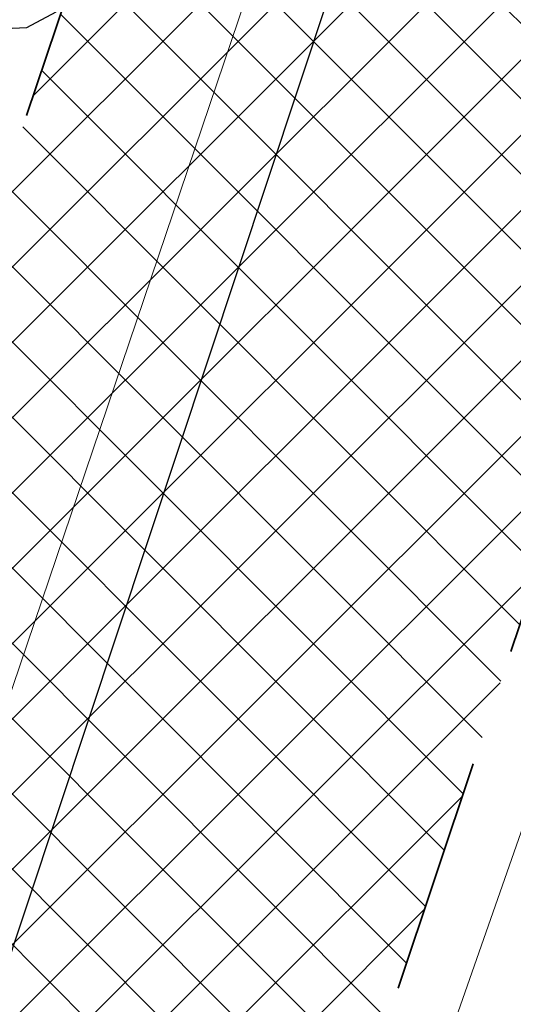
# Model space of a CAD drawing. Header units: metres. Extents: x 6599594 to 6600699, y 5687867 to 5691114.
# Tile 205 of 256: x 6599960.76 to 6599962.85, y 5688905.36 to 5688909.53. Entities that reach past the tile are written whole.
import ezdxf

# ---------------------------------------------------------------- set-up
doc = ezdxf.new("R2010")
doc.units = ezdxf.units.M
doc.header["$MEASUREMENT"] = 0
for name, pattern in [('1', [0]), ('BUG', [1.5, 1, -0.5]), ('GUK', [2, 1.5, -0.5]), ('GUZ', [1, 0.5, -0.5])]:
    doc.linetypes.add(name, pattern=pattern)
for name, color, linetype, lineweight in [('_kolor chodnik', 50, '1', 5), ('_kolor jezdnia', 4, '1', 0), ('_kolor pobocze', 211, '1', 5), ('_kolor zjazdy kostka', 7, '1', 5), ('_kolor ścieżka @ 1', 10, '1', 0), ('_nasadzenia', 72, 'BUG', 30), ('_obrzeze', 10, 'BUG', 35), ('Dzialki', 130, '1', 30), ('Kontury', 252, 'GUK', 9), ('OT_Komunikacja', 7, 'CONTINUOUS', 0), ('Uzytki', 252, 'GUZ', 9)]:
    doc.layers.add(name, color=color, linetype=linetype, lineweight=lineweight)
doc.layers.add('RS-drzewa projektowane', color=7, linetype='CONTINUOUS')
pattern_1 = [(45, (0, 0), (-0.1414213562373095, 0.1414213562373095), []), (135, (0, 0), (-0.1414213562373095, -0.1414213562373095), [])]

# ---------------------------------------------------------------- blocks, each defined once
blk = doc.blocks.new('d2')
at = {"layer": '_nasadzenia'}
for p, q in [((-293018.3759947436, 28212.43811947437), (-293018.1899812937, 28212.53751388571)), ((-293018.5743211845, 28212.42983857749), (-293018.3759947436, 28212.43811947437))]:
    blk.add_line(p, q, dxfattribs=at)

msp = doc.modelspace()

# ---------------------------------------------------------------- hatches: boundary and pattern name
at = {"layer": '_kolor chodnik'}
h = msp.add_hatch(dxfattribs=at)
h.set_pattern_fill('ANSI37', color=256, scale=1.6)
h.set_pattern_definition(pattern_1)
h.paths.add_polyline_path([(6599849.938171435, 5688542.085872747), (6599852.232147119, 5688548.938742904), (6599853.573135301, 5688548.489851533), (6599853.827082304, 5688549.248475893), (6599851.793849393, 5688549.929093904), (6599849.895278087, 5688548.982823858), (6599847.823506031, 5688542.793750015)])
edge = h.paths.add_edge_path()
edge.add_line((6600018.106075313, 5689087.454911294), (6600022.42781917, 5689091.229234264))
edge.add_line((6600022.42781917, 5689091.229234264), (6600020.233254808, 5689093.742094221))
edge.add_line((6600020.233254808, 5689093.742094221), (6600017.159471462, 5689091.057656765))
edge.add_arc((6600023.275194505, 5689085.385140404), 8.34143334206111, 137.1531558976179, 148.8016577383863)
edge.add_line((6600016.140105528, 5689089.706021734), (6600018.106075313, 5689087.454911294))
h.paths.add_polyline_path([(6600038.501784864, 5689187.59229436), (6600037.906968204, 5689187.700586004), (6600037.638296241, 5689186.224843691), (6600038.240083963, 5689186.115282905)])
h.paths.add_polyline_path([(6600069.098302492, 5689360.276020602), (6600068.321239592, 5689360.413462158), (6600068.064048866, 5689358.936495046), (6600068.836639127, 5689358.799546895)])
h.paths.add_polyline_path([(6600082.393785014, 5689362.950258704), (6600082.941124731, 5689366.103121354), (6600081.481377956, 5689366.361351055), (6600080.923159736, 5689363.210828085)])
h.paths.add_polyline_path([(6600074.022236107, 5689388.065861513), (6600072.983907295, 5689388.249860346), (6600072.723374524, 5689386.772538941), (6600073.760538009, 5689386.588865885)])
h.paths.add_polyline_path([(6600105.602402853, 5689486.45426531), (6600106.738797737, 5689489.760539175), (6600105.28818975, 5689490.281952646), (6600104.132785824, 5689486.965912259)])
h.paths.add_polyline_path([(6600132.519778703, 5689678.737346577), (6600131.636986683, 5689678.922259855), (6600131.330470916, 5689677.453953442), (6600132.212256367, 5689677.269208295)])
h.paths.add_polyline_path([(6600156.649397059, 5689798.7449027), (6600156.48800471, 5689797.95886096), (6600157.450195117, 5689797.757316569), (6600157.615023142, 5689798.542205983)])
h.paths.add_polyline_path([(6600189.055358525, 5689948.643107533), (6600187.902868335, 5689948.884512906), (6600187.600024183, 5689947.417400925), (6600188.748131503, 5689947.176379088)])
edge = h.paths.add_edge_path()
edge.add_line((6600204.459383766, 5690032.969035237), (6600204.153258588, 5690031.227801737))
edge.add_arc((6600202.328347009, 5690027.299936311), 4.331100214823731, 41.853001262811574, 65.08011546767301, ccw=False)
edge.add_arc((6600032.903931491, 5690051.979071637), 174.020003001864, 352.8070218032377, 353.495463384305)
edge.add_arc((6600202.372679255, 5690027.343587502), 5.999999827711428, 55.12102442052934, 69.64815978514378)
edge = h.paths.add_edge_path()
edge.add_line((6600205.046027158, 5690040.265402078), (6600204.972740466, 5690038.483452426))
edge.add_arc((6600203.986269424, 5690044.401803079), 5.999999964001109, 279.4630688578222, 294.9140560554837)
edge.add_line((6600206.513819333, 5690038.960158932), (6600206.607027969, 5690041.030672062))
edge.add_arc((6600203.986269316, 5690044.401803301), 4.270000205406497, 284.3702444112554, 307.86193139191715, ccw=False)
edge = h.paths.add_edge_path()
edge.add_arc((6600203.547470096, 5690044.558759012), 6.446878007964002, 324.43500910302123, 356.20133685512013, ccw=False)
edge.add_arc((6600203.986269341, 5690044.401803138), 6.000000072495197, 323.2169970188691, 357.4193489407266)
h.paths.add_polyline_path([(6600208.910055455, 5690121.713696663), (6600208.146285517, 5690121.748120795), (6600207.125602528, 5690121.794124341), (6600209.971605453, 5690121.665851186)])
edge = h.paths.add_edge_path()
edge.add_line((6600238.769818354, 5690481.648294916), (6600240.338176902, 5690490.87374652))
edge.add_line((6600240.338176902, 5690490.87374652), (6600241.251295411, 5690510.829461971))
edge.add_line((6600241.251295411, 5690510.829461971), (6600239.524022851, 5690510.928942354))
edge.add_line((6600239.524022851, 5690510.928942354), (6600238.633343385, 5690491.167757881))
edge.add_line((6600238.633343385, 5690491.167757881), (6600234.579716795, 5690467.661262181))
edge.add_line((6600234.579716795, 5690467.661262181), (6600234.449796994, 5690464.966873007))
edge.add_arc((6600242.443669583, 5690464.607462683), 8.001948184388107, 177.4256737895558, 268.2543056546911)
edge.add_line((6600242.199903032, 5690456.609228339), (6600242.216657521, 5690457.359274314))
edge.add_line((6600242.216657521, 5690457.359274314), (6600242.305257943, 5690458.836738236))
edge.add_arc((6600242.444504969, 5690464.607952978), 5.772894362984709, 177.0298084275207, 268.6178439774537, ccw=False)
edge.add_line((6600236.679365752, 5690464.907083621), (6600236.951876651, 5690470.95443634))
edge.add_line((6600236.951876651, 5690470.95443634), (6600238.15078669, 5690478.210832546))
edge.add_line((6600238.15078669, 5690478.210832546), (6600238.769818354, 5690481.648294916))
h.paths.add_polyline_path([(6600238.769818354, 5690481.648294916), (6600238.15078669, 5690478.210832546), (6600239.670056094, 5690477.930590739), (6600240.266710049, 5690481.376366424)])
edge = h.paths.add_edge_path()
edge.add_line((6600223.366500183, 5690460.339976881), (6600223.278629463, 5690457.997544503))
edge.add_arc((6600220.967166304, 5690465.656339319), 7.999999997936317, 286.7940807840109, 300.2738222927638)
edge.add_line((6600225.000231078, 5690458.747331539), (6600225.240084, 5690461.623695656))
edge.add_arc((6600221.105749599, 5690465.648640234), 5.76999998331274, 293.06724424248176, 315.7681070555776, ccw=False)
edge = h.paths.add_edge_path()
edge.add_arc((6600220.025145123, 5690444.676291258), 5.770000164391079, 37.996647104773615, 59.94382588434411, ccw=False)
edge.add_line((6600224.572175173, 5690448.22839199), (6600224.817793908, 5690451.081798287))
edge.add_arc((6600220.025145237, 5690444.676291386), 7.999999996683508, 53.19588653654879, 68.15166733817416)
edge.add_line((6600223.00235276, 5690452.101669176), (6600222.91504296, 5690449.670427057))
edge = h.paths.add_edge_path()
edge.add_arc((6600221.105749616, 5690465.648640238), 7.999999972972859, 328.0222308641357, 357.0132597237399)
edge.add_line((6600229.094882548, 5690465.23180147), (6600229.218816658, 5690467.593604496))
edge.add_line((6600229.218816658, 5690467.593604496), (6600228.218919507, 5690467.645774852))
edge.add_line((6600228.218919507, 5690467.645774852), (6600227.891778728, 5690461.411918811))
h.paths.add_polyline_path([(6600200.980142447, 5690012.236744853), (6600202.317278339, 5690011.956662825), (6600202.522293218, 5690012.935421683), (6600201.182321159, 5690013.216097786)])
h.paths.add_polyline_path([(6600196.457878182, 5689983.98337835), (6600195.202332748, 5689984.246370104), (6600194.899091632, 5689982.777335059), (6600196.150355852, 5689982.515240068)])
edge = h.paths.add_edge_path()
edge.add_line((6600112.305909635, 5689517.991018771), (6600112.691041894, 5689519.807934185))
edge.add_line((6600112.691041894, 5689519.807934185), (6600113.245521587, 5689522.423769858))
edge.add_line((6600113.245521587, 5689522.423769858), (6600111.553124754, 5689522.782507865))
edge.add_line((6600111.553124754, 5689522.782507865), (6600107.405864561, 5689503.21722655))
edge.add_line((6600107.405864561, 5689503.21722655), (6600099.494506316, 5689480.361667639))
edge.add_line((6600099.494506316, 5689480.361667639), (6600099.182814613, 5689478.891218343))
edge.add_arc((6600107.008997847, 5689477.232359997), 8.000059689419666, 168.0325629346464, 257.7529108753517)
edge.add_line((6600105.311960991, 5689469.414366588), (6600105.784990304, 5689471.593619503))
edge.add_arc((6600107.008927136, 5689477.232314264), 5.769999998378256, 168.0321375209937, 257.7533362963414, ccw=False)
edge.add_line((6600101.364343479, 5689478.42879883), (6600101.647245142, 5689479.76342708))
edge.add_line((6600101.647245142, 5689479.76342708), (6600104.132785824, 5689486.965912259))
edge.add_line((6600104.132785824, 5689486.965912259), (6600105.28818975, 5689490.281952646))
edge.add_line((6600105.28818975, 5689490.281952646), (6600108.240043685, 5689498.809726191))
edge.add_line((6600108.240043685, 5689498.809726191), (6600112.305909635, 5689517.991018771))
h.paths.add_polyline_path([(6600136.009573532, 5689645.499114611), (6600138.333647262, 5689645.012304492), (6600138.661671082, 5689646.578318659), (6600134.869459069, 5689647.372651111)])
at = {"layer": '_kolor jezdnia'}
h = msp.add_hatch(dxfattribs=at)
h.set_pattern_fill('ANSI37', color=4, scale=3.5)
h.set_pattern_definition([(45, (0, 0), (-0.3093592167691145, 0.3093592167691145), []), (135, (0, 0), (-0.3093592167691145, -0.3093592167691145), [])])
edge = h.paths.add_edge_path()
edge.add_line((6599833.066047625, 5688539.933393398), (6599850.649511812, 5688527.983462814))
edge.add_arc((6599857.337592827, 5688536.653968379), 10.95025544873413, 169.5012687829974, 232.3548431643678, ccw=False)
edge.add_arc((6599858.085851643, 5688536.618142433), 11.69295282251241, 162.2507788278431, 169.9967502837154, ccw=False)
edge.add_line((6599846.949484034, 5688540.182754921), (6599847.823506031, 5688542.793750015))
edge.add_line((6599847.823506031, 5688542.793750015), (6599849.895278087, 5688548.982823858))
edge.add_line((6599849.895278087, 5688548.982823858), (6599852.434748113, 5688556.56906746))
edge.add_line((6599852.434748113, 5688556.56906746), (6599928.48625871, 5688783.760284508))
edge.add_line((6599928.48625871, 5688783.760284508), (6599931.025728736, 5688791.34652811))
edge.add_line((6599931.025728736, 5688791.34652811), (6599996.657773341, 5688987.411326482))
edge.add_line((6599996.657773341, 5688987.411326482), (6599999.197243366, 5688994.997570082))
edge.add_line((6599999.197243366, 5688994.997570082), (6600021.930100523, 5689062.908193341))
edge.add_line((6600021.930100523, 5689062.908193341), (6600017.620224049, 5689067.371531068))
edge.add_line((6600017.620224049, 5689067.371531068), (6600016.714558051, 5689064.654078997))
edge.add_line((6600016.714558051, 5689064.654078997), (6600012.423620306, 5689051.835617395))
edge.add_line((6600012.423620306, 5689051.835617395), (6600009.884150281, 5689044.249373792))
edge.add_line((6600009.884150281, 5689044.249373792), (6599977.53516164, 5688947.612159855))
edge.add_line((6599977.53516164, 5688947.612159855), (6599974.995691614, 5688940.025916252))
edge.add_line((6599974.995691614, 5688940.025916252), (6599942.096912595, 5688841.746295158))
edge.add_line((6599942.096912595, 5688841.746295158), (6599939.557442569, 5688834.160051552))
edge.add_line((6599939.557442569, 5688834.160051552), (6599882.679288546, 5688664.246042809))
edge.add_line((6599882.679288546, 5688664.246042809), (6599880.139818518, 5688656.659799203))
edge.add_line((6599880.139818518, 5688656.659799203), (6599852.46454386, 5688573.984527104))
edge.add_line((6599852.46454386, 5688573.984527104), (6599842.470137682, 5688544.127903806))
edge.add_arc((6599835.706422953, 5688546.652910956), 7.219660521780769, 248.5480913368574, 339.52856074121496, ccw=False)
h.paths.add_polyline_path([(6600044.653202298, 5689172.271628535), (6600046.276244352, 5689181.431901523), (6600047.759199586, 5689189.801539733), (6600051.0603021, 5689208.432603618), (6600052.368792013, 5689215.817578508), (6600054.808584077, 5689229.587499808), (6600056.11707399, 5689236.972474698), (6600057.346666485, 5689243.912161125), (6600058.655146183, 5689251.297078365), (6600058.831439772, 5689252.292060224), (6600060.098987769, 5689259.445963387), (6600060.139929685, 5689259.677035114), (6600061.407468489, 5689266.830886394), (6600072.329030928, 5689328.470998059), (6600073.637511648, 5689335.855921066), (6600077.337304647, 5689356.73715072), (6600078.820259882, 5689365.106788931), (6600081.142794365, 5689378.214921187), (6600082.538516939, 5689386.092227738), (6600095.187867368, 5689457.483787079), (6600091.082877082, 5689465.8405575), (6600089.043088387, 5689454.328211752), (6600087.870641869, 5689447.711051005), (6600087.560133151, 5689445.958573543), (6600086.562151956, 5689440.326076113), (6600082.433200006, 5689417.022719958), (6600080.95024477, 5689408.65308175), (6600077.202698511, 5689387.502337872), (6600075.719743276, 5689379.132699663), (6600073.469199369, 5689366.430874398), (6600071.986244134, 5689358.061236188), (6600069.98686466, 5689346.776955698), (6600068.591142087, 5689338.899649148), (6600065.559290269, 5689321.78820693), (6600064.163567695, 5689313.910900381), (6600059.719426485, 5689288.828650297), (6600058.323703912, 5689280.951343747), (6600057.563846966, 5689276.662793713), (6600056.168124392, 5689268.785487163), (6600054.804920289, 5689261.091711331), (6600053.409197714, 5689253.21440478), (6600053.264817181, 5689252.399536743), (6600051.869094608, 5689244.522230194), (6600051.183555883, 5689240.653124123), (6600049.787833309, 5689232.775817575), (6600046.593849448, 5689214.749319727), (6600045.198126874, 5689206.872013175), (6600044.41754409, 5689202.466488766), (6600042.934588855, 5689194.096850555), (6600036.429952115, 5689157.38538759), (6600034.946996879, 5689149.01574938), (6600030.579776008, 5689124.367629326), (6600027.529365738, 5689107.151445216), (6600024.895072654, 5689094.014582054), (6600030.583685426, 5689094.264316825), (6600032.945013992, 5689106.191885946), (6600043.170247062, 5689163.901990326)])
edge = h.paths.add_edge_path()
edge.add_line((6600111.106812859, 5689535.144351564), (6600111.256844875, 5689535.85214863))
edge.add_line((6600111.256844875, 5689535.85214863), (6600112.915748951, 5689543.678261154))
edge.add_line((6600112.915748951, 5689543.678261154), (6600117.304772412, 5689564.384094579))
edge.add_line((6600117.304772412, 5689564.384094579), (6600119.067357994, 5689572.699339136))
edge.add_line((6600119.067357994, 5689572.699339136), (6600120.087667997, 5689577.512794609))
edge.add_line((6600120.087667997, 5689577.512794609), (6600121.642890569, 5689584.849775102))
edge.add_line((6600121.642890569, 5689584.849775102), (6600128.436769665, 5689616.900852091))
edge.add_line((6600128.436769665, 5689616.900852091), (6600129.991992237, 5689624.237832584))
edge.add_line((6600129.991992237, 5689624.237832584), (6600132.660554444, 5689636.827148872))
edge.add_line((6600132.660554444, 5689636.827148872), (6600133.208838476, 5689639.444704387))
edge.add_line((6600133.208838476, 5689639.444704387), (6600134.848957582, 5689647.274775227))
edge.add_line((6600134.848957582, 5689647.274775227), (6600138.97649476, 5689666.979995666))
edge.add_line((6600138.97649476, 5689666.979995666), (6600140.51410642, 5689674.320687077))
edge.add_line((6600140.51410642, 5689674.320687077), (6600145.209128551, 5689696.735129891))
edge.add_line((6600145.209128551, 5689696.735129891), (6600146.746740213, 5689704.075821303))
edge.add_line((6600146.746740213, 5689704.075821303), (6600151.462308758, 5689726.588354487))
edge.add_line((6600151.462308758, 5689726.588354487), (6600152.999920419, 5689733.929045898))
edge.add_line((6600152.999920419, 5689733.929045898), (6600155.244070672, 5689744.642813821))
edge.add_line((6600155.244070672, 5689744.642813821), (6600156.781682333, 5689751.983505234))
edge.add_line((6600156.781682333, 5689751.983505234), (6600161.635515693, 5689775.156126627))
edge.add_line((6600161.635515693, 5689775.156126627), (6600163.378142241, 5689783.475576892))
edge.add_line((6600163.378142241, 5689783.475576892), (6600163.850769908, 5689785.731942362))
edge.add_line((6600163.850769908, 5689785.731942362), (6600167.028500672, 5689800.902704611))
edge.add_line((6600167.028500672, 5689800.902704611), (6600179.49088801, 5689860.399222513))
edge.add_line((6600179.49088801, 5689860.399222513), (6600181.233514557, 5689868.718672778))
edge.add_line((6600181.233514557, 5689868.718672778), (6600181.84713393, 5689871.648144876))
edge.add_line((6600181.84713393, 5689871.648144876), (6600183.384745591, 5689878.988836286))
edge.add_line((6600183.384745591, 5689878.988836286), (6600184.935818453, 5689886.393792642))
edge.add_line((6600184.935818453, 5689886.393792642), (6600186.575937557, 5689894.223863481))
edge.add_line((6600186.575937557, 5689894.223863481), (6600194.05133812, 5689929.912074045))
edge.add_line((6600194.05133812, 5689929.912074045), (6600195.691457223, 5689937.742144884))
edge.add_line((6600195.691457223, 5689937.742144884), (6600202.915799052, 5689972.231779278))
edge.add_line((6600202.915799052, 5689972.231779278), (6600204.555918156, 5689980.061850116))
edge.add_line((6600204.555918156, 5689980.061850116), (6600206.062781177, 5689987.255744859))
edge.add_line((6600206.062781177, 5689987.255744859), (6600207.702900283, 5689995.085815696))
edge.add_line((6600207.702900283, 5689995.085815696), (6600210.232559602, 5690007.162628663))
edge.add_line((6600210.232559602, 5690007.162628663), (6600211.694938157, 5690014.144150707))
edge.add_arc((6600028.177652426, 5690052.584442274), 187.5000004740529, 348.1696294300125, 357.4195276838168)
edge.add_line((6600215.487522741, 5690044.142720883), (6600208.310270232, 5690026.480446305))
edge.add_arc((6600032.903933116, 5690051.97907145), 177.2500013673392, 348.1696294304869, 351.7289130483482, ccw=False)
edge.add_line((6600206.38894146, 5690015.640182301), (6600205.966941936, 5690013.625519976))
edge.add_line((6600205.966941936, 5690013.625519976), (6600204.326822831, 5690005.795449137))
edge.add_line((6600204.326822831, 5690005.795449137), (6600197.076961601, 5689971.183982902))
edge.add_line((6600197.076961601, 5689971.183982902), (6600195.334335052, 5689962.864532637))
edge.add_line((6600195.334335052, 5689962.864532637), (6600193.44722506, 5689953.855305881))
edge.add_line((6600193.44722506, 5689953.855305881), (6600191.909227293, 5689946.512771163))
edge.add_line((6600191.909227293, 5689946.512771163), (6600185.496844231, 5689915.899498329))
edge.add_line((6600185.496844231, 5689915.899498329), (6600183.856521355, 5689908.068454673))
edge.add_line((6600183.856521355, 5689908.068454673), (6600182.066605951, 5689899.523243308))
edge.add_line((6600182.066605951, 5689899.523243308), (6600180.32407057, 5689891.204228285))
edge.add_line((6600180.32407057, 5689891.204228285), (6600174.320344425, 5689862.541919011))
edge.add_line((6600174.320344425, 5689862.541919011), (6600172.577809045, 5689854.222903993))
edge.add_line((6600172.577809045, 5689854.222903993), (6600163.663810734, 5689811.666703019))
edge.add_line((6600163.663810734, 5689811.666703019), (6600162.023782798, 5689803.837067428))
edge.add_line((6600162.023782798, 5689803.837067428), (6600160.924220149, 5689798.587659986))
edge.add_line((6600160.924220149, 5689798.587659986), (6600159.279208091, 5689790.734229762))
edge.add_line((6600159.279208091, 5689790.734229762), (6600157.107250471, 5689780.365115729))
edge.add_line((6600157.107250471, 5689780.365115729), (6600155.462238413, 5689772.511685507))
edge.add_line((6600155.462238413, 5689772.511685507), (6600153.380318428, 5689762.572418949))
edge.add_line((6600153.380318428, 5689762.572418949), (6600151.735124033, 5689754.718118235))
edge.add_line((6600151.735124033, 5689754.718118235), (6600148.586504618, 5689739.686336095))
edge.add_line((6600148.586504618, 5689739.686336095), (6600146.885007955, 5689731.563243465))
edge.add_line((6600146.885007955, 5689731.563243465), (6600141.75088822, 5689707.052510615))
edge.add_line((6600141.75088822, 5689707.052510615), (6600140.110896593, 5689699.223048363))
edge.add_line((6600140.110896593, 5689699.223048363), (6600133.483561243, 5689667.583574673))
edge.add_line((6600133.483561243, 5689667.583574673), (6600131.860394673, 5689659.834436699))
edge.add_line((6600131.860394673, 5689659.834436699), (6600131.740984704, 5689659.26436315))
edge.add_line((6600131.740984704, 5689659.26436315), (6600130.117814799, 5689651.515209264))
edge.add_line((6600130.117814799, 5689651.515209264), (6600127.27873359, 5689637.961189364))
edge.add_line((6600127.27873359, 5689637.961189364), (6600126.924568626, 5689636.290366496))
edge.add_line((6600126.924568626, 5689636.290366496), (6600125.166244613, 5689627.995226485))
edge.add_line((6600125.166244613, 5689627.995226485), (6600118.009503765, 5689594.232298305))
edge.add_line((6600118.009503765, 5689594.232298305), (6600116.25117975, 5689585.937158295))
edge.add_line((6600116.25117975, 5689585.937158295), (6600113.665314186, 5689573.737975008))
edge.add_line((6600113.665314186, 5689573.737975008), (6600111.898534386, 5689565.402943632))
edge.add_line((6600111.898534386, 5689565.402943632), (6600104.889982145, 5689532.339115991))
edge.add_line((6600104.889982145, 5689532.339115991), (6600103.22663594, 5689524.492047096))
edge.add_line((6600103.22663594, 5689524.492047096), (6600096.623876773, 5689493.342605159))
edge.add_line((6600096.623876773, 5689493.342605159), (6600094.968986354, 5689485.535427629))
edge.add_line((6600094.968986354, 5689485.535427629), (6600094.300101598, 5689482.379870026))
edge.add_line((6600094.300101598, 5689482.379870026), (6600099.182814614, 5689478.891218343))
edge.add_line((6600099.182814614, 5689478.891218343), (6600099.494506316, 5689480.361667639))
edge.add_line((6600099.494506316, 5689480.361667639), (6600111.106812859, 5689535.144351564))
edge = h.paths.add_edge_path()
edge.add_arc((6600239.213891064, 5690851.400367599), 10.00000000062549, -2.8342403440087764, 76.13703556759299, ccw=False)
edge.add_line((6600249.201658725, 5690850.905901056), (6600249.082723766, 5690848.503524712))
edge.add_line((6600249.082723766, 5690848.503524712), (6600247.016487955, 5690806.767468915))
edge.add_line((6600247.016487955, 5690806.767468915), (6600246.092398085, 5690789.152178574))
edge.add_line((6600246.092398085, 5690789.152178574), (6600233.768116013, 5690572.015170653))
edge.add_line((6600233.768116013, 5690572.015170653), (6600228.959056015, 5690465.296202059))
edge.add_line((6600228.959056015, 5690465.296202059), (6600234.588724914, 5690465.017134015))
edge.add_line((6600234.588724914, 5690465.017134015), (6600239.262540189, 5690571.767576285))
edge.add_line((6600239.262540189, 5690571.767576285), (6600252.50503885, 5690806.400146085))
edge.add_line((6600252.50503885, 5690806.400146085), (6600254.569211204, 5690848.094521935))
edge.add_arc((6600262.559425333, 5690847.6989487), 7.999999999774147, 76.13703557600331, 177.1657596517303, ccw=False)
edge.add_line((6600264.476229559, 5690855.465921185), (6600241.609896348, 5690861.109083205))
edge = h.paths.add_edge_path()
edge.add_line((6600250.031475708, 5690451.625307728), (6600250.231741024, 5690455.772579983))
edge.add_line((6600250.231741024, 5690455.772579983), (6600246.257763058, 5690456.417303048))
edge.add_line((6600246.257763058, 5690456.417303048), (6600242.171761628, 5690456.61060902))
edge.add_arc((6600242.563100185, 5690464.586983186), 7.985968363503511, 176.9123644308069, 267.1911945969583, ccw=False)
edge.add_line((6600234.588724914, 5690465.017134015), (6600228.959056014, 5690465.296202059))
edge.add_arc((6600220.965133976, 5690465.657286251), 8.002072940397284, 267.8289300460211, 357.413716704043, ccw=False)
edge.add_line((6600220.661989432, 5690457.660957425), (6600212.406915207, 5690458.119572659))
edge.add_line((6600212.406915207, 5690458.119572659), (6600208.431872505, 5690457.817501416))
edge.add_line((6600208.431872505, 5690457.817501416), (6600208.233912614, 5690454.548331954))
edge.add_line((6600208.233912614, 5690454.548331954), (6600212.129565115, 5690453.127270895))
edge.add_line((6600212.129565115, 5690453.127270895), (6600218.640548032, 5690452.76554962))
edge.add_line((6600218.640548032, 5690452.76554962), (6600216.486747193, 5690452.885205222))
edge.add_line((6600216.486747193, 5690452.885205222), (6600220.468905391, 5690452.663974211))
edge.add_arc((6600220.025145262, 5690444.676291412), 7.99999997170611, -0.3386579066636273, 86.8201700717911, ccw=False)
edge.add_line((6600228.025005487, 5690444.629006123), (6600227.803602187, 5690439.649256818))
edge.add_line((6600227.803602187, 5690439.649256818), (6600226.885525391, 5690435.936828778))
edge.add_line((6600226.885525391, 5690435.936828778), (6600225.534849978, 5690405.967249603))
edge.add_line((6600225.534849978, 5690405.967249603), (6600226.115199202, 5690402.187514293))
edge.add_line((6600226.115199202, 5690402.187514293), (6600213.445139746, 5690121.008786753))
edge.add_line((6600213.445139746, 5690121.008786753), (6600213.352800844, 5690118.960058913))
edge.add_line((6600213.352800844, 5690118.960058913), (6600209.980184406, 5690044.131649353))
edge.add_arc((6600203.98626942, 5690044.401803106), 5.999999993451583, 257.4162346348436, 357.41934921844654, ccw=False)
edge.add_line((6600202.679069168, 5690038.545931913), (6600201.589735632, 5690033.666039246))
edge.add_line((6600201.589735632, 5690033.666039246), (6600203.67987942, 5690033.199458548))
edge.add_arc((6600202.372679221, 5690027.343587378), 5.999999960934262, -8.27108729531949, 77.41623506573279, ccw=False)
edge.add_line((6600208.310270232, 5690026.480446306), (6600215.487522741, 5690044.142720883))
edge.add_line((6600215.487522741, 5690044.142720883), (6600216.199687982, 5690059.9446614))
edge.add_line((6600216.199687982, 5690059.9446614), (6600216.537356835, 5690067.437056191))
edge.add_line((6600216.537356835, 5690067.437056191), (6600223.893528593, 5690230.66011469))
edge.add_line((6600223.893528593, 5690230.66011469), (6600224.231197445, 5690238.152509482))
edge.add_line((6600224.231197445, 5690238.152509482), (6600233.507835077, 5690443.987992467))
edge.add_arc((6600241.499722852, 5690443.627812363), 7.999999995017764, 87.29208981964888, 177.4195277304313, ccw=False)
edge.add_line((6600241.877677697, 5690451.618879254), (6600246.021541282, 5690451.422886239))
edge.add_line((6600246.021541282, 5690451.422886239), (6600246.427694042, 5690451.44338883))
edge.add_line((6600246.427694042, 5690451.44338883), (6600246.79397003, 5690451.461878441))
edge.add_line((6600246.79397003, 5690451.461878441), (6600250.031475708, 5690451.625307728))
edge = h.paths.add_edge_path()
edge.add_line((6600007.33756506, 5689086.20374581), (6600006.980466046, 5689080.740822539))
edge.add_line((6600006.980466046, 5689080.740822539), (6600007.229745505, 5689080.720859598))
edge.add_line((6600007.229745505, 5689080.720859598), (6600008.093335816, 5689080.601653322))
edge.add_line((6600008.093335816, 5689080.601653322), (6600008.702681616, 5689080.53831051))
edge.add_arc((6600008.140193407, 5689070.554142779), 9.999999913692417, -18.557800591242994, 86.77547804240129, ccw=False)
edge.add_line((6600017.620224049, 5689067.371531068), (6600021.930100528, 5689062.908193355))
edge.add_arc((6599734.83819726, 5689159.011261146), 302.7499967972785, 341.4922000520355, 343.8640860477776)
edge.add_arc((6600034.895369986, 5689072.315877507), 9.581213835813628, 98.63328270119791, 164.5273290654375, ccw=False)
edge.add_line((6600033.457137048, 5689081.788529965), (6600033.832640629, 5689081.798737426))
edge.add_line((6600033.832640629, 5689081.798737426), (6600034.422462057, 5689082.05700874))
edge.add_line((6600034.422462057, 5689082.05700874), (6600036.833623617, 5689082.139040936))
edge.add_line((6600036.833623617, 5689082.139040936), (6600036.730225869, 5689087.148851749))
edge.add_line((6600036.730225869, 5689087.148851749), (6600036.579860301, 5689087.134303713))
edge.add_arc((6600036.479565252, 5689093.136286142), 6.002820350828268, 169.1687651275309, 270.9573417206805, ccw=False)
edge.add_line((6600030.583685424, 5689094.264316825), (6600024.895072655, 5689094.014582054))
edge.add_arc((6600015.200558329, 5689096.162123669), 9.929528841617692, 271.0943432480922, 347.5094668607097, ccw=False)
edge.add_arc((6600014.909438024, 5689089.646776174), 3.446070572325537, 264.4236009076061, 278.0194998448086, ccw=False)
edge.add_line((6600014.574573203, 5689086.217014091), (6600014.299554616, 5689086.232508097))
edge.add_line((6600014.299554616, 5689086.232508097), (6600010.474232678, 5689086.448019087))
edge.add_line((6600010.474232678, 5689086.448019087), (6600007.33756506, 5689086.20374581))
edge = h.paths.add_edge_path()
edge.add_line((6600105.490725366, 5689463.953528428), (6600106.927559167, 5689464.047234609))
edge.add_line((6600106.927559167, 5689464.047234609), (6600107.835, 5689468.66))
edge.add_line((6600107.835, 5689468.66), (6600105.311960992, 5689469.414366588))
edge.add_arc((6600107.008997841, 5689477.232359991), 8.000059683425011, 168.0325628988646, 257.75291091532, ccw=False)
edge.add_line((6600099.182814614, 5689478.891218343), (6600094.300101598, 5689482.379870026))
edge.add_arc((6600586.245114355, 5689378.104238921), 502.8750369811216, 168.032376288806, 169.9522165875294)
edge.add_line((6600091.082877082, 5689465.8405575), (6600095.187867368, 5689457.483787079))
edge.add_arc((6600103.065173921, 5689456.088064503), 8.000000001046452, 77.7533362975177, 169.9524553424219, ccw=False)
edge.add_line((6600104.762140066, 5689463.906012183), (6600105.490725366, 5689463.953528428))
at = {"layer": '_kolor pobocze'}
h = msp.add_hatch(dxfattribs=at)
h.set_pattern_fill('ANSI37', color=256, scale=1.6)
h.set_pattern_definition(pattern_1)
edge = h.paths.add_edge_path()
edge.add_line((6600035.926965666, 5689101.569442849), (6600036.046865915, 5689102.311543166))
edge.add_arc((6600058.171848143, 5689233.778275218), 133.3154772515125, 259.4578941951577, 260.4470163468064, ccw=False)
edge.add_line((6600033.780707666, 5689102.713067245), (6600032.142559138, 5689101.847662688))
edge.add_arc((6599734.838175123, 5689159.011266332), 302.7500195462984, 347.6801154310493, 349.11639019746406, ccw=False)
edge.add_arc((6600036.478170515, 5689093.133441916), 6.000000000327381, 167.68011541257, 271.5571101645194)
edge.add_line((6600036.64121064, 5689087.1356575), (6600036.730491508, 5689087.137804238))
edge.add_line((6600036.730491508, 5689087.137804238), (6600036.712463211, 5689087.887583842))
edge.add_line((6600036.712463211, 5689087.887583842), (6600036.559840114, 5689087.884077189))
edge.add_arc((6600036.482532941, 5689093.14290691), 5.259397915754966, 170.6455005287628, 270.8422131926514, ccw=False)
edge.add_arc((6600545.796425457, 5688991.216220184), 524.6691769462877, 167.9170060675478, 168.7028219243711, ccw=False)
edge.add_line((6600032.751078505, 5689101.044345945), (6600034.011432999, 5689101.917298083))
edge.add_line((6600034.011432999, 5689101.917298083), (6600035.926965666, 5689101.569442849))
edge = h.paths.add_edge_path()
edge.add_line((6600002.828843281, 5688994.032881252), (6600003.066918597, 5688994.74409159))
edge.add_line((6600003.066918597, 5688994.74409159), (6600001.227880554, 5688995.359703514))
edge.add_line((6600001.227880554, 5688995.359703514), (6600000.55876659, 5688996.702196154))
edge.add_line((6600000.55876659, 5688996.702196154), (6600022.641310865, 5689062.67011804))
edge.add_arc((6599734.838193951, 5689159.011262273), 303.5000002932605, 341.4922000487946, 343.8640860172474)
edge.add_arc((6600035.267451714, 5689072.092773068), 9.250000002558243, 91.55711016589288, 163.8640860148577, ccw=False)
edge.add_line((6600035.016098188, 5689081.339357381), (6600036.868703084, 5689081.389717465))
edge.add_line((6600036.868703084, 5689081.389717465), (6600036.850674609, 5689082.139504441))
edge.add_line((6600036.850674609, 5689082.139504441), (6600034.99571817, 5689082.089080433))
edge.add_arc((6600035.267451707, 5689072.092773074), 9.999999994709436, 91.55711014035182, 163.8640860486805)
edge.add_arc((6599734.838192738, 5689159.011262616), 302.7500015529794, 341.4922000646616, 343.8640860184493, ccw=False)
edge.add_line((6600021.930100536, 5689062.908193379), (6599999.748942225, 5688996.645678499))
edge.add_line((6599999.748942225, 5688996.645678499), (6600000.695212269, 5688994.747107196))
edge.add_line((6600000.695212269, 5688994.747107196), (6600002.828843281, 5688994.032881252))
h.paths.add_polyline_path([(6599971.7492186, 5688907.297112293), (6599971.084233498, 5688908.631320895), (6599997.822068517, 5688988.526766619), (6599999.164561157, 5688989.195880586), (6600001.003599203, 5688988.580268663), (6600001.241674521, 5688989.291479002), (6599999.108043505, 5688990.005704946), (6599997.209472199, 5688989.059434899), (6599970.270280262, 5688908.583087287), (6599971.216550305, 5688906.684515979), (6599973.350181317, 5688905.970290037), (6599973.588256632, 5688906.681500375)])
h.paths.add_polyline_path([(6599932.504667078, 5688790.060553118), (6599931.835553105, 5688791.403045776), (6599968.343406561, 5688900.4641754), (6599969.685899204, 5688901.133289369), (6599971.524937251, 5688900.517677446), (6599971.763012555, 5688901.228887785), (6599969.629381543, 5688901.94311373), (6599967.730810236, 5688900.996843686), (6599931.025728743, 5688791.34652811), (6599931.971998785, 5688789.447956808), (6599934.105629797, 5688788.73373086), (6599934.343705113, 5688789.4449412)])
at = {"layer": '_kolor zjazdy kostka'}
h = msp.add_hatch(dxfattribs=at)
h.set_pattern_fill('ANSI37', color=256, scale=1.6)
h.set_pattern_definition(pattern_1)
h.paths.add_polyline_path([(6600244.137440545, 5690813.934732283), (6600242.369522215, 5690814.022127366), (6600242.097568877, 5690808.528921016), (6600243.865482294, 5690808.441426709)])
h.paths.add_polyline_path([(6600247.012128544, 5690806.679412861), (6600247.442736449, 5690815.377295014), (6600247.393289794, 5690814.378518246), (6600247.113277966, 5690808.722537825)])
h.paths.add_polyline_path([(6600242.297085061, 5690788.088808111), (6600240.958726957, 5690788.155683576), (6600240.648818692, 5690782.664569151), (6600241.987258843, 5690782.599147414)])
h.paths.add_polyline_path([(6600245.558275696, 5690780.919298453), (6600246.037231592, 5690789.405686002), (6600244.985820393, 5690788.453468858), (6600244.612601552, 5690781.981345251)])
h.paths.add_polyline_path([(6600241.348405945, 5690723.711515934), (6600242.272017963, 5690722.691689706), (6600242.749709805, 5690731.155680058), (6600241.698138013, 5690730.203317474), (6600241.472690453, 5690726.27550499)])
h.paths.add_polyline_path([(6600225.772794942, 5690394.589141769), (6600224.731429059, 5690393.637598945), (6600224.461246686, 5690387.644646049), (6600225.412923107, 5690386.603142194)])
h.paths.add_polyline_path([(6600223.012390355, 5690333.280720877), (6600223.372595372, 5690341.272607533), (6600222.32835346, 5690340.318436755), (6600222.058239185, 5690334.324941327)])
h.paths.add_polyline_path([(6600215.496388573, 5690166.390602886), (6600215.856593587, 5690174.382489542), (6600214.812834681, 5690173.428760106), (6600214.542018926, 5690167.435062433)])
h.paths.add_polyline_path([(6600212.446537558, 5690121.053392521), (6600213.399499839, 5690120.010473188), (6600213.788744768, 5690128.503024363), (6600212.745135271, 5690127.54943145)])
h.paths.add_polyline_path([(6600209.977420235, 5690121.665589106), (6600210.225142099, 5690127.162117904), (6600207.346107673, 5690127.291879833), (6600207.119593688, 5690121.794395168)])
h.paths.add_polyline_path([(6600207.950178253, 5690070.725854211), (6600204.880846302, 5690070.828947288), (6600204.643784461, 5690065.333808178), (6600207.702521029, 5690065.204598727)])
h.paths.add_polyline_path([(6600200.981479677, 5690012.236464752), (6600199.969248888, 5690007.339980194), (6600201.282587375, 5690007.064882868), (6600202.31726072, 5690011.956666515)])
h.paths.add_polyline_path([(6600193.613960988, 5689970.406358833), (6600192.398010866, 5689970.660657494), (6600191.286205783, 5689965.274578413), (6600192.486379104, 5689965.023185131)])
h.paths.add_polyline_path([(6600189.061271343, 5689948.671423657), (6600189.98413328, 5689953.050774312), (6600188.818902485, 5689953.32186217), (6600187.908781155, 5689948.91282903)])
h.paths.add_polyline_path([(6600180.976201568, 5689915.317449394), (6600179.952861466, 5689910.421322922), (6600181.008474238, 5689910.200199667), (6600182.033843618, 5689915.09540201)])
h.paths.add_polyline_path([(6600176.508279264, 5689893.538690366), (6600177.476023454, 5689893.335973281), (6600178.603605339, 5689898.719146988), (6600177.636002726, 5689898.922290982)])
h.paths.add_polyline_path([(6600179.28182965, 5689859.401159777), (6600180.522246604, 5689860.211927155), (6600181.057490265, 5689860.561775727), (6600183.598022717, 5689860.029600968), (6600184.726606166, 5689865.412570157), (6600182.186324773, 5689865.943033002), (6600181.604764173, 5689866.832779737), (6600181.024456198, 5689867.720610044)])
h.paths.add_polyline_path([(6600160.200810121, 5689810.862606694), (6600159.232772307, 5689811.065842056), (6600158.207991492, 5689806.171529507), (6600159.175735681, 5689805.968812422)])
h.paths.add_polyline_path([(6600156.49391753, 5689797.987177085), (6600155.463416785, 5689793.068691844), (6600156.431160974, 5689792.865974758), (6600157.461419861, 5689797.784520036)])
edge = h.paths.add_edge_path()
edge.add_arc((6600173.111981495, 5689800.679690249), 5.999999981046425, 204.673115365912, 239.5411154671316, ccw=False)
edge.add_arc((6600173.162096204, 5689800.685330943), 6.047914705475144, 168.3203586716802, 204.5234866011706, ccw=False)
edge.add_line((6600167.239404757, 5689801.9096668), (6600163.651667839, 5689784.781499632))
edge.add_arc((6600169.524220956, 5689783.551410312), 5.999999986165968, 139.2146049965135, 168.1696294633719, ccw=False)
edge.add_arc((6600169.524220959, 5689783.551410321), 5.999999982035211, 96.80962310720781, 139.2146050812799, ccw=False)
edge.add_line((6600168.812796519, 5689789.509083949), (6600170.070461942, 5689795.507731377))
h.paths.add_polyline_path([(6600163.526364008, 5689776.866746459), (6600166.051243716, 5689776.337874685), (6600167.179826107, 5689781.720838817), (6600164.653945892, 5689782.249920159), (6600163.941148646, 5689783.340449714), (6600163.493329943, 5689784.025580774), (6600161.750703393, 5689775.706130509), (6600162.438017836, 5689776.155376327)])
h.paths.add_polyline_path([(6600152.614191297, 5689774.643430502), (6600153.639138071, 5689779.536616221), (6600152.646757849, 5689779.744928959), (6600151.646447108, 5689774.846147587)])
h.paths.add_polyline_path([(6600150.121074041, 5689767.466820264), (6600148.177624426, 5689758.16795459), (6600149.115997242, 5689757.971390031), (6600151.066362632, 5689767.268392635)])
h.paths.add_polyline_path([(6600142.970741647, 5689739.332500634), (6600141.888449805, 5689734.142420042), (6600144.036614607, 5689733.695518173), (6600145.123068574, 5689738.882330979)])
h.paths.add_polyline_path([(6600136.256357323, 5689701.052153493), (6600137.154085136, 5689700.864096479), (6600138.287960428, 5689706.274871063), (6600137.386492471, 5689706.464182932)])
h.paths.add_polyline_path([(6600130.081494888, 5689667.099389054), (6600129.212847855, 5689667.281639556), (6600128.083282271, 5689661.898895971), (6600128.953953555, 5689661.716447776)])
h.paths.add_polyline_path([(6600128.397394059, 5689659.030340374), (6600127.554144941, 5689659.207226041), (6600126.49340855, 5689653.810049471), (6600127.269860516, 5689653.647397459)])
h.paths.add_polyline_path([(6600134.990411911, 5689640.633636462), (6600137.30714639, 5689640.148363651), (6600138.339560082, 5689645.040620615), (6600136.015486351, 5689645.500958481), (6600135.435178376, 5689646.388788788), (6600134.8548704, 5689647.276619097), (6600133.214751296, 5689639.446548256), (6600134.102581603, 5689640.026856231)])
h.paths.add_polyline_path([(6600122.164164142, 5689634.294831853), (6600121.024067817, 5689628.914244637), (6600122.015114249, 5689628.705875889), (6600123.155614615, 5689634.086346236)])
h.paths.add_polyline_path([(6600114.54207576, 5689593.450769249), (6600113.493359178, 5689593.398339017), (6600112.364315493, 5689588.045694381), (6600113.29076438, 5689587.54753241)])
h.paths.add_polyline_path([(6600110.194543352, 5689572.941097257), (6600109.20781945, 5689573.148880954), (6600108.067717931, 5689567.768269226), (6600109.05014319, 5689567.535215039)])
h.paths.add_polyline_path([(6600119.083213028, 5689565.540446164), (6600119.089125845, 5689565.542290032), (6600121.462438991, 5689565.065690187), (6600122.598093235, 5689570.447168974), (6600120.229622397, 5689570.949214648), (6600119.651446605, 5689571.8119627), (6600119.073270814, 5689572.727655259), (6600117.310757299, 5689564.412754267)])
h.paths.add_polyline_path([(6600101.698666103, 5689532.937884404), (6600100.730666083, 5689533.141679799), (6600099.694214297, 5689528.250234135), (6600100.669121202, 5689528.045267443)])
h.paths.add_polyline_path([(6600094.064021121, 5689496.827028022), (6600093.080194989, 5689497.033910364), (6600092.036590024, 5689492.143967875), (6600093.038865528, 5689491.933250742)])
h.paths.add_polyline_path([(6600083.709836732, 5689453.74980843), (6600082.738586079, 5689448.336231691), (6600084.647281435, 5689448.027407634), (6600085.606840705, 5689453.416583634)])
h.paths.add_polyline_path([(6600084.434394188, 5689446.82589514), (6600083.348896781, 5689447.018140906), (6600082.567374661, 5689442.58660872), (6600083.649300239, 5689442.394910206)])
h.paths.add_polyline_path([(6600078.04194071, 5689410.721110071), (6600078.996952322, 5689416.137564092), (6600078.054833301, 5689416.304853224), (6600077.111232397, 5689410.886043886)])
h.paths.add_polyline_path([(6600072.911565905, 5689386.768652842), (6600071.960466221, 5689381.312635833), (6600072.800073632, 5689381.16322159), (6600073.766450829, 5689386.590709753)])
h.paths.add_polyline_path([(6600082.887400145, 5689379.432062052), (6600085.278102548, 5689379.03494316), (6600086.160383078, 5689383.956496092), (6600083.759726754, 5689384.355378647), (6600083.152078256, 5689385.224725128), (6600082.544429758, 5689386.094071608), (6600081.148707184, 5689378.216765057), (6600082.018053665, 5689378.824413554)])
h.paths.add_polyline_path([(6600080.731401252, 5689363.247695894), (6600080.041469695, 5689363.369939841), (6600079.433821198, 5689364.239286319), (6600078.8261727, 5689365.1086328), (6600077.343217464, 5689356.73899459), (6600078.212563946, 5689357.346643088), (6600079.081910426, 5689357.954291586), (6600081.429189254, 5689357.564866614), (6600082.388748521, 5689362.980514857)])
h.paths.add_polyline_path([(6600069.104215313, 5689360.304336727), (6600070.063917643, 5689365.720487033), (6600069.2708267, 5689365.861009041), (6600068.327152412, 5689360.441778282)])
h.paths.add_polyline_path([(6600066.550616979, 5689345.891799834), (6600065.546169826, 5689346.069805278), (6600064.677796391, 5689341.145792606), (6600065.678290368, 5689340.968483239)])
h.paths.add_polyline_path([(6600061.138656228, 5689321.077501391), (6600060.270282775, 5689316.15348863), (6600061.250715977, 5689315.979734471), (6600062.127590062, 5689320.902245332)])
h.paths.add_polyline_path([(6600055.325252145, 5689288.11325564), (6600054.456878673, 5689283.189242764), (6600055.410852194, 5689283.020177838), (6600056.283178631, 5689287.917022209)])
h.paths.add_polyline_path([(6600048.045675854, 5689182.819289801), (6600050.371939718, 5689182.407116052), (6600051.31444535, 5689187.67761207), (6600048.980409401, 5689188.064690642), (6600048.372760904, 5689188.934037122), (6600047.765112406, 5689189.803383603), (6600046.306982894, 5689181.603992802), (6600046.972918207, 5689182.069462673)])
h.paths.add_polyline_path([(6600040.943690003, 5689201.374141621), (6600039.339175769, 5689201.66987967), (6600038.429882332, 5689196.244216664), (6600039.984130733, 5689195.958493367)])
h.paths.add_polyline_path([(6600032.993704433, 5689156.473759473), (6600032.278185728, 5689156.600537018), (6600031.299242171, 5689151.188930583), (6600032.034145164, 5689151.058111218)])
h.paths.add_polyline_path([(6600026.309179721, 5689123.603833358), (6600025.417362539, 5689118.683970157), (6600026.271201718, 5689118.532684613), (6600027.143528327, 5689123.456001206)])
h.paths.add_polyline_path([(6600013.302986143, 5689054.462576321), (6600015.842456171, 5689062.048819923), (6600014.576741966, 5689061.417973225), (6600012.672139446, 5689055.728290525)])
h.paths.add_polyline_path([(6599974.547216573, 5688938.686171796), (6599977.086686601, 5688946.272415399), (6599975.820972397, 5688945.641568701), (6599973.916369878, 5688939.951886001)])
h.paths.add_polyline_path([(6599942.102825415, 5688841.748139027), (6599940.837111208, 5688841.117292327), (6599938.932508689, 5688835.427609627), (6599939.563355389, 5688834.161895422)])
h.paths.add_polyline_path([(6599882.685201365, 5688664.247886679), (6599881.419487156, 5688663.617039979), (6599879.514884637, 5688657.927357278), (6599880.145731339, 5688656.661643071)])
h.paths.add_polyline_path([(6599851.799762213, 5688549.930937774), (6599853.832995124, 5688549.250319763), (6599855.42016389, 5688553.991722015), (6599853.386930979, 5688554.672340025), (6599852.913795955, 5688555.621625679), (6599852.440660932, 5688556.570911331), (6599849.901190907, 5688548.984667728)])
h.paths.add_polyline_path([(6600233.581687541, 5690586.458647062), (6600234.520016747, 5690585.337735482), (6600234.976631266, 5690593.428266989), (6600233.922640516, 5690592.499827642)])
h.paths.add_polyline_path([(6600231.72837122, 5690526.750719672), (6600230.676277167, 5690525.793817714), (6600230.420013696, 5690519.782861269), (6600231.363586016, 5690518.655686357)])
h.paths.add_polyline_path([(6600237.577122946, 5690639.505119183), (6600236.516490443, 5690638.540451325), (6600236.176926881, 5690632.541599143), (6600237.1204992, 5690631.41442423)])
h.paths.add_polyline_path([(6600238.927801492, 5690681.139540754), (6600239.8637879, 5690680.021427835), (6600240.320411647, 5690688.112122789), (6600239.268317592, 5690687.155220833)])
h.paths.add_polyline_path([(6600218.12228406, 5690224.814875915), (6600217.079933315, 5690223.86243318), (6600216.809648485, 5690217.865326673), (6600217.762143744, 5690216.822918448)])
h.paths.add_polyline_path([(6600219.363739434, 5690274.535639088), (6600220.31588625, 5690273.493612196), (6600220.675810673, 5690281.480778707), (6600219.633750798, 5690280.528598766)])
h.paths.add_polyline_path([(6600168.759867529, 5689856.554734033), (6600169.729143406, 5689856.3516961), (6600170.857343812, 5689861.737822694), (6600169.889741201, 5689861.940966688)])
h.paths.add_polyline_path([(6600168.841833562, 5689852.115601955), (6600167.871405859, 5689852.319339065), (6600166.844894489, 5689847.425845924), (6600167.816759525, 5689847.221809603)])
at = {"layer": '_kolor ścieżka @ 1'}
h = msp.add_hatch(dxfattribs=at)
h.set_pattern_fill('ANSI37', color=10, scale=1.8)
h.set_pattern_definition([(45, (0, 0), (-0.1590990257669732, 0.1590990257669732), []), (135, (0, 0), (-0.1590990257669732, -0.1590990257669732), [])])
edge = h.paths.add_edge_path()
edge.add_line((6599877.145262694, 5688659.244027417), (6599854.614951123, 5688591.938475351))
edge.add_line((6599854.614951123, 5688591.938475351), (6599854.214414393, 5688589.387325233))
edge.add_line((6599854.214414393, 5688589.387325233), (6599839.435327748, 5688545.233719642))
edge.add_arc((6599834.523035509, 5688547.748213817), 5.518450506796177, 246.51508714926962, 332.8930934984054, ccw=False)
edge.add_line((6599832.323891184, 5688542.686883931), (6599836.925902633, 5688539.594394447))
edge.add_arc((6599835.881373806, 5688546.52869976), 7.012533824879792, 278.5661808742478, 339.9794081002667)
edge.add_line((6599842.470137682, 5688544.127903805), (6599857.359687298, 5688588.607952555))
edge.add_line((6599857.359687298, 5688588.607952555), (6599857.303782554, 5688591.591210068))
edge.add_line((6599857.303782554, 5688591.591210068), (6599879.508971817, 5688657.925513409))
edge.add_line((6599879.508971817, 5688657.925513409), (6599879.193548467, 5688658.558370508))
edge.add_line((6599879.193548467, 5688658.558370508), (6599877.145262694, 5688659.244027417))
h.paths.add_polyline_path([(6599879.193548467, 5688658.558370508), (6599879.508971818, 5688657.925513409), (6599881.413574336, 5688663.615196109), (6599880.780717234, 5688663.299772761), (6599878.732431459, 5688663.985429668), (6599877.145262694, 5688659.244027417)])
h.paths.add_polyline_path([(6599938.92659587, 5688835.425765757), (6599938.611172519, 5688836.058622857), (6599936.562886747, 5688836.744279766), (6599878.732431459, 5688663.985429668), (6599880.780717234, 5688663.299772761), (6599881.413574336, 5688663.615196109)])
h.paths.add_polyline_path([(6599974.364844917, 5688941.291630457), (6599974.049421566, 5688941.924487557), (6599972.001135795, 5688942.610144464), (6599936.562886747, 5688836.744279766), (6599938.611172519, 5688836.058622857), (6599938.92659587, 5688835.425765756)])
h.paths.add_polyline_path([(6599974.049421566, 5688941.924487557), (6599974.364844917, 5688941.291630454), (6600009.253303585, 5689045.515087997), (6600008.937880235, 5689046.147945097), (6600006.889594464, 5689046.833602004), (6599972.001135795, 5688942.610144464)])
h.paths.add_polyline_path([(6600008.937880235, 5689046.147945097), (6600009.253303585, 5689045.515087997), (6600011.157906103, 5689051.204770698), (6600010.525049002, 5689050.889347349), (6600008.476763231, 5689051.575004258), (6600006.889594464, 5689046.833602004)])
edge = h.paths.add_edge_path()
edge.add_arc((6599858.085851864, 5688536.618142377), 11.69295304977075, 162.2507788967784, 169.9967501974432)
edge.add_line((6599846.570656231, 5688538.649255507), (6599849.824991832, 5688528.706403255))
edge.add_line((6599849.824991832, 5688528.706403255), (6599853.13552, 5688528.731057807))
edge.add_line((6599853.13552, 5688528.731057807), (6599849.868997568, 5688538.728963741))
edge.add_line((6599849.868997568, 5688538.728963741), (6599850.886451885, 5688541.768438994))
edge.add_line((6599850.886451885, 5688541.768438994), (6599849.938171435, 5688542.085872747))
edge.add_line((6599849.938171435, 5688542.085872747), (6599847.823506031, 5688542.793750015))
edge.add_line((6599847.823506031, 5688542.793750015), (6599846.949484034, 5688540.182754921))
edge = h.paths.add_edge_path()
edge.add_arc((6600008.743460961, 5689068.123037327), 7.659999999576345, 341.4922000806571, 372.1491631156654)
edge.add_line((6600016.231900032, 5689069.735141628), (6600014.371922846, 5689078.374983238))
edge.add_arc((6600008.140193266, 5689070.554142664), 10.00000004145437, 51.45178747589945, 78.26461791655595)
edge.add_line((6600010.174112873, 5689080.345116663), (6600010.018184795, 5689077.57739322))
edge.add_arc((6600009.814745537, 5689075.098871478), 2.486856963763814, 14.594442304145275, 85.30763078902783, ccw=False)
edge.add_line((6600012.221360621, 5689075.725498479), (6600013.747330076, 5689068.63716722))
edge.add_line((6600013.747330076, 5689068.63716722), (6600013.596857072, 5689066.921144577))
edge.add_line((6600013.596857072, 5689066.921144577), (6600008.476763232, 5689051.575004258))
edge.add_line((6600008.476763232, 5689051.575004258), (6600010.525049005, 5689050.889347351))
edge.add_line((6600010.525049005, 5689050.889347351), (6600011.157906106, 5689051.204770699))
edge.add_line((6600011.157906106, 5689051.204770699), (6600016.007289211, 5689065.69149478))

# ---------------------------------------------------------------- linework, layer by layer
at = {"layer": '_obrzeze'}
for p, q in [((6600013.484863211, 5689066.53586856), (6599854.614951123, 5688591.938475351)), ((6600016.007289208, 5689065.691494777), (6599857.303782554, 5688591.591210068))]:
    msp.add_line(p, q, dxfattribs=at)
at = {"layer": 'Dzialki', "linetype": 'CONTINUOUS'}
msp.add_line((6599838.919999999, 5688538.89), (6600019.37, 5689082.13), dxfattribs=at)
at = {"layer": 'Kontury', "flags": 128}
msp.add_lwpolyline([(6599955.400000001, 5688889.539999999), (6599962.769999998, 5688911.74)], dxfattribs=at)
at = {"layer": 'OT_Komunikacja', "linetype": 'Continuous', "flags": 128}
for points in [[(6599988.858999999, 5688982.983), (6599978.15, 5688950.756), (6599969.811, 5688925.897), (6599957.353, 5688890.298000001), (6599956.050000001, 5688886.959), (6599955.099000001, 5688883.435), (6599949.588000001, 5688865.914), (6599937.616, 5688830.417)], [(6599935.457, 5688831.303), (6599947.402999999, 5688865.905), (6599952.751, 5688883.993000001), (6599952.951, 5688885.41), (6599952.286, 5688887.475999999), (6599952.998, 5688889.796), (6599958.583999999, 5688900.358), (6599962.861, 5688912.999), (6599967.571, 5688926.889), (6599975.536, 5688951.262), (6599978.252, 5688959.676)]]:
    msp.add_lwpolyline(points, dxfattribs=at)
at = {"layer": 'Uzytki', "flags": 128}
msp.add_lwpolyline([(6599955.400000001, 5688889.539999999), (6599962.769999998, 5688911.74)], dxfattribs=at)

# ---------------------------------------------------------------- block references
at = {"layer": 'RS-drzewa projektowane', "xscale": 0.6632819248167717, "yscale": 0.6632819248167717, "zscale": 0.6632819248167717}
msp.add_blockref('d2', (6794314.584728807, 5670196.692628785), dxfattribs=at)

doc.saveas('drawing.dxf')
